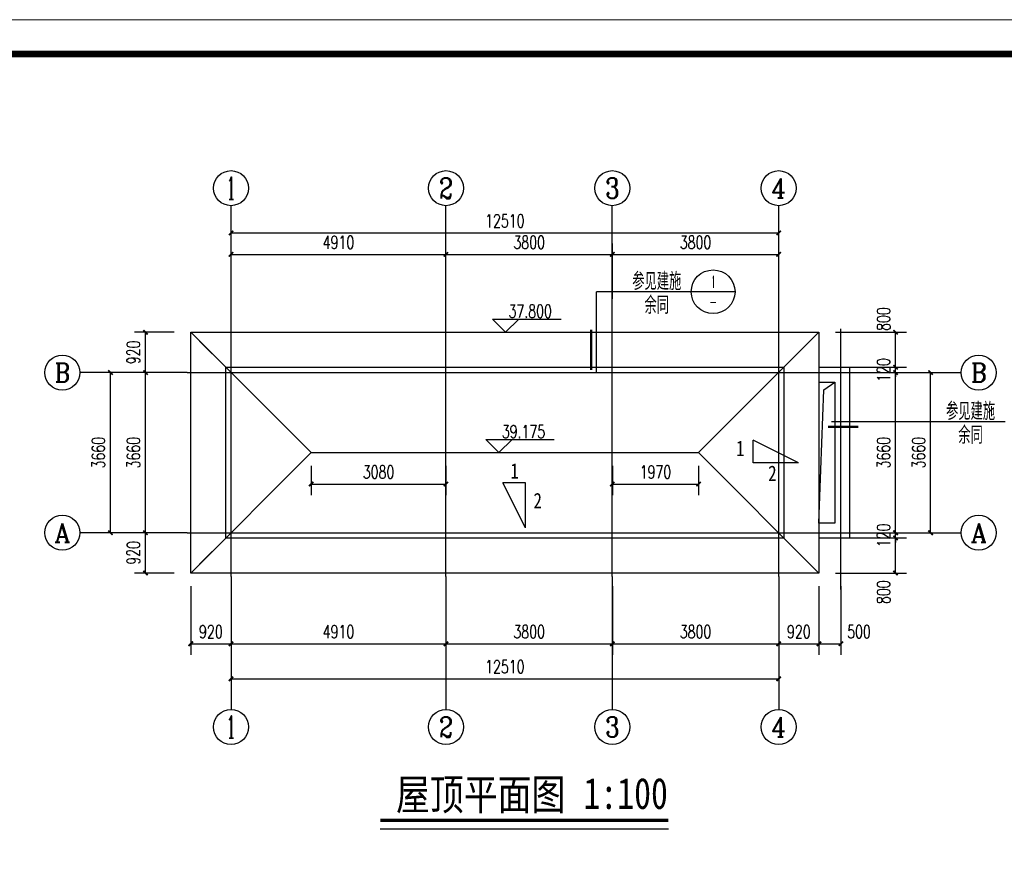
# Model space of a CAD drawing. Extents: x -520262 to -388550, y -168471 to -121901.
# Tile 13 of 14: x -425249 to -402757, y -141084 to -121901. Entities that reach past the tile are written whole.
import ezdxf
from ezdxf.enums import TextEntityAlignment as Align

# ---------------------------------------------------------------- set-up
doc = ezdxf.new("R2010")
doc.units = 0
doc.header["$LTSCALE"] = 2000
doc.header["$MEASUREMENT"] = 0
for name, color, linetype in [('AXIS', 3, 'Continuous'), ('AXIS_TEXT', 7, 'Continuous'), ('DIM_ELEV', 3, 'Continuous'), ('DIM_IDEN', 3, 'Continuous'), ('DOTE', 1, 'Continuous'), ('PUB_DIM', 3, 'Continuous'), ('PUB_TEXT', 7, 'Continuous'), ('PUB_TITLE', 4, 'Continuous')]:
    doc.layers.add(name, color=color, linetype=linetype)
doc.styles.add('_TCH_AXIS', font='COMPLEX', dxfattribs={"bigfont": 'GBCBIG'})
doc.styles.add('_TCH_DIM', font='SIMPLEX', dxfattribs={"bigfont": 'GBCBIG'})
doc.styles.add('_TCH_DIM_T3', font='SIMPLEX', dxfattribs={"width": 0.705882, "bigfont": 'GBCBIG'})
doc.styles.add('_TCH_LABEL', font='COMPLEX', dxfattribs={"bigfont": 'GBCBIG'})
doc.styles.add('COMPLEX', font='COMPLEX')
doc.styles.add('SM', font='gbenor.shx', dxfattribs={"width": 0.7, "bigfont": 'hztxt.shx'})
doc.styles.add('宋体', font='txt', dxfattribs={"width": 0.8, "height": 3.5})
doc.dimstyles.new('_TCH_ARCH&&100', dxfattribs={"dimtxt": 297.5, "dimasz": 100, "dimexe": 250, "dimexo": 300, "dimgap": 126.25, "dimtad": 1, "dimdec": 0, "dimzin": 0, "dimdsep": 46, "dimtxsty": '_TCH_DIM_T3', "dimblk": 'ARCHTICK', "dimcen": 0.09, "dimclrt": 7, "dimazin": 2, "dimtfac": 1, "dimtdec": 0, "dimtix": 1, "dimtmove": 2, "dimatfit": 3, "dimfxl": 0, "dimtolj": 1, "dimtzin": 0, "dimarcsym": 0})

# ---------------------------------------------------------------- blocks, each defined once
blk = doc.blocks.new('_ArchTick')
at = {"color": 0, "linetype": 'ByBlock', "const_width": 0.4}
blk.add_lwpolyline([(-0.5, -0.5), (0.5, 0.5)], dxfattribs=at)
blk = doc.blocks.new('*D118')
at = {"layer": 'Defpoints', "color": 0}
for p in [(-411711, -131793), (-409741, -131793), (-409741, -132511)]:
    blk.add_point(p, dxfattribs=at)
at = {"layer": 'PUB_DIM', "color": 0, "lineweight": -2}
for p, q in [((-411711, -132093), (-411711, -132761)), ((-409741, -132093), (-409741, -132761)), ((-411711, -132511), (-409741, -132511))]:
    blk.add_line(p, q, dxfattribs=at)
at = {"layer": 'PUB_DIM', "color": 0, "lineweight": -2, "xscale": 100, "yscale": 100, "zscale": 100, "rotation": 180}
blk.add_blockref('_ArchTick', (-411711, -132511), dxfattribs=at)
at = {"layer": 'PUB_DIM', "color": 0, "lineweight": -2, "xscale": 100, "yscale": 100, "zscale": 100}
blk.add_blockref('_ArchTick', (-409741, -132511), dxfattribs=at)
at = {"layer": 'PUB_DIM', "color": 7, "insert": (-410726, -132236), "char_height": 297.5, "attachment_point": 5, "style": '_TCH_DIM_T3'}
blk.add_mtext('\\A1;1970', dxfattribs=at)
blk = doc.blocks.new('*D119')
at = {"layer": 'Defpoints', "color": 0}
for p in [(-418591, -131793), (-415511, -131793), (-415511, -132511)]:
    blk.add_point(p, dxfattribs=at)
at = {"layer": 'PUB_DIM', "color": 0, "lineweight": -2}
for p, q in [((-418591, -132093), (-418591, -132761)), ((-415511, -132093), (-415511, -132761)), ((-418591, -132511), (-415511, -132511))]:
    blk.add_line(p, q, dxfattribs=at)
at = {"layer": 'PUB_DIM', "color": 0, "lineweight": -2, "xscale": 100, "yscale": 100, "zscale": 100, "rotation": 180}
blk.add_blockref('_ArchTick', (-418591, -132511), dxfattribs=at)
at = {"layer": 'PUB_DIM', "color": 0, "lineweight": -2, "xscale": 100, "yscale": 100, "zscale": 100}
blk.add_blockref('_ArchTick', (-415511, -132511), dxfattribs=at)
at = {"layer": 'PUB_DIM', "color": 7, "insert": (-417051, -132236), "char_height": 297.5, "attachment_point": 5, "style": '_TCH_DIM_T3'}
blk.add_mtext('\\A1;3080', dxfattribs=at)
blk = doc.blocks.new('*D120')
at = {"layer": 'AXIS', "color": 0, "lineweight": -2}
for p, q in [((-406611, -133743), (-404991, -133743)), ((-405241, -134543), (-405241, -133743)), ((-406611, -134543), (-404991, -134543))]:
    blk.add_line(p, q, dxfattribs=at)
at = {"layer": 'Defpoints', "color": 0}
for p in [(-406911, -133743), (-405241, -133743), (-406911, -134543)]:
    blk.add_point(p, dxfattribs=at)
at = {"layer": 'AXIS', "color": 0, "lineweight": -2, "xscale": 100, "yscale": 100, "zscale": 100}
for p, rotation in [((-405241, -133743), 90), ((-405241, -134543), 270)]:
    blk.add_blockref('_ArchTick', p, dxfattribs=dict(at, rotation=rotation))
at = {"layer": 'AXIS', "color": 7, "insert": (-405516, -134981), "char_height": 297.5, "attachment_point": 5, "rotation": 90, "style": '_TCH_DIM_T3'}
blk.add_mtext('\\A1;800', dxfattribs=at)
blk = doc.blocks.new('*D121')
at = {"layer": 'AXIS', "color": 0, "lineweight": -2}
for p, q in [((-405241, -133623), (-405241, -133523)), ((-406611, -133623), (-404991, -133623)), ((-406611, -133743), (-404991, -133743)), ((-405241, -133743), (-405241, -133623)), ((-405241, -133743), (-405241, -133843))]:
    blk.add_line(p, q, dxfattribs=at)
at = {"layer": 'Defpoints', "color": 0}
for p in [(-406911, -133623), (-406911, -133743), (-405241, -133623)]:
    blk.add_point(p, dxfattribs=at)
at = {"layer": 'AXIS', "color": 0, "lineweight": -2, "xscale": 100, "yscale": 100, "zscale": 100}
for p, rotation in [((-405241, -133623), 270), ((-405241, -133743), 90)]:
    blk.add_blockref('_ArchTick', p, dxfattribs=dict(at, rotation=rotation))
at = {"layer": 'AXIS', "color": 7, "insert": (-405516, -133683), "char_height": 297.5, "attachment_point": 5, "rotation": 90, "style": '_TCH_DIM_T3'}
blk.add_mtext('\\A1;120', dxfattribs=at)
blk = doc.blocks.new('*D122')
at = {"layer": 'AXIS', "color": 0, "lineweight": -2}
for p, q in [((-406611, -129963), (-404991, -129963)), ((-405241, -133623), (-405241, -129963)), ((-406611, -133623), (-404991, -133623))]:
    blk.add_line(p, q, dxfattribs=at)
at = {"layer": 'Defpoints', "color": 0}
for p in [(-406911, -129963), (-405241, -129963), (-406911, -133623)]:
    blk.add_point(p, dxfattribs=at)
at = {"layer": 'AXIS', "color": 0, "lineweight": -2, "xscale": 100, "yscale": 100, "zscale": 100}
for p, rotation in [((-405241, -129963), 90), ((-405241, -133623), 270)]:
    blk.add_blockref('_ArchTick', p, dxfattribs=dict(at, rotation=rotation))
at = {"layer": 'AXIS', "color": 7, "insert": (-405516, -131793), "char_height": 297.5, "attachment_point": 5, "rotation": 90, "style": '_TCH_DIM_T3'}
blk.add_mtext('\\A1;3660', dxfattribs=at)
blk = doc.blocks.new('*D123')
at = {"layer": 'AXIS', "color": 0, "lineweight": -2}
for p, q in [((-405241, -129843), (-405241, -129743)), ((-406611, -129843), (-404991, -129843)), ((-406611, -129963), (-404991, -129963)), ((-405241, -129963), (-405241, -129843)), ((-405241, -129963), (-405241, -130063))]:
    blk.add_line(p, q, dxfattribs=at)
at = {"layer": 'Defpoints', "color": 0}
for p in [(-406911, -129843), (-406911, -129963), (-405241, -129843)]:
    blk.add_point(p, dxfattribs=at)
at = {"layer": 'AXIS', "color": 0, "lineweight": -2, "xscale": 100, "yscale": 100, "zscale": 100}
for p, rotation in [((-405241, -129843), 270), ((-405241, -129963), 90)]:
    blk.add_blockref('_ArchTick', p, dxfattribs=dict(at, rotation=rotation))
at = {"layer": 'AXIS', "color": 7, "insert": (-405516, -129903), "char_height": 297.5, "attachment_point": 5, "rotation": 90, "style": '_TCH_DIM_T3'}
blk.add_mtext('\\A1;120', dxfattribs=at)
blk = doc.blocks.new('*D124')
at = {"layer": 'AXIS', "color": 0, "lineweight": -2}
for p, q in [((-406611, -129043), (-404991, -129043)), ((-405241, -129843), (-405241, -129043)), ((-406611, -129843), (-404991, -129843))]:
    blk.add_line(p, q, dxfattribs=at)
at = {"layer": 'Defpoints', "color": 0}
for p in [(-406911, -129043), (-405241, -129043), (-406911, -129843)]:
    blk.add_point(p, dxfattribs=at)
at = {"layer": 'AXIS', "color": 0, "lineweight": -2, "xscale": 100, "yscale": 100, "zscale": 100}
for p, rotation in [((-405241, -129043), 90), ((-405241, -129843), 270)]:
    blk.add_blockref('_ArchTick', p, dxfattribs=dict(at, rotation=rotation))
at = {"layer": 'AXIS', "color": 7, "insert": (-405516, -128741), "char_height": 297.5, "attachment_point": 5, "rotation": 90, "style": '_TCH_DIM_T3'}
blk.add_mtext('\\A1;800', dxfattribs=at)
blk = doc.blocks.new('*D125')
at = {"layer": 'AXIS', "color": 0, "lineweight": -2}
for p, q in [((-406611, -129963), (-404191, -129963)), ((-404441, -133623), (-404441, -129963)), ((-406611, -133623), (-404191, -133623))]:
    blk.add_line(p, q, dxfattribs=at)
at = {"layer": 'Defpoints', "color": 0}
for p in [(-406911, -129963), (-404441, -129963), (-406911, -133623)]:
    blk.add_point(p, dxfattribs=at)
at = {"layer": 'AXIS', "color": 0, "lineweight": -2, "xscale": 100, "yscale": 100, "zscale": 100}
for p, rotation in [((-404441, -129963), 90), ((-404441, -133623), 270)]:
    blk.add_blockref('_ArchTick', p, dxfattribs=dict(at, rotation=rotation))
at = {"layer": 'AXIS', "color": 7, "insert": (-404716, -131793), "char_height": 297.5, "attachment_point": 5, "rotation": 90, "style": '_TCH_DIM_T3'}
blk.add_mtext('\\A1;3660', dxfattribs=at)
blk = doc.blocks.new('*D126')
at = {"layer": 'AXIS', "color": 0, "lineweight": -2}
for p, q in [((-421721, -133623), (-422625, -133623)), ((-422375, -134543), (-422375, -133623)), ((-421721, -134543), (-422625, -134543))]:
    blk.add_line(p, q, dxfattribs=at)
at = {"layer": 'Defpoints', "color": 0}
for p in [(-422375, -133623), (-421421, -133623), (-421421, -134543)]:
    blk.add_point(p, dxfattribs=at)
at = {"layer": 'AXIS', "color": 0, "lineweight": -2, "xscale": 100, "yscale": 100, "zscale": 100}
for p, rotation in [((-422375, -133623), 90), ((-422375, -134543), 270)]:
    blk.add_blockref('_ArchTick', p, dxfattribs=dict(at, rotation=rotation))
at = {"layer": 'AXIS', "color": 7, "insert": (-422650, -134083), "char_height": 297.5, "attachment_point": 5, "rotation": 90, "style": '_TCH_DIM_T3'}
blk.add_mtext('\\A1;920', dxfattribs=at)
blk = doc.blocks.new('*D127')
at = {"layer": 'AXIS', "color": 0, "lineweight": -2}
for p, q in [((-421721, -129963), (-422625, -129963)), ((-422375, -133623), (-422375, -129963)), ((-421721, -133623), (-422625, -133623))]:
    blk.add_line(p, q, dxfattribs=at)
at = {"layer": 'Defpoints', "color": 0}
for p in [(-422375, -129963), (-421421, -129963), (-421421, -133623)]:
    blk.add_point(p, dxfattribs=at)
at = {"layer": 'AXIS', "color": 0, "lineweight": -2, "xscale": 100, "yscale": 100, "zscale": 100}
for p, rotation in [((-422375, -129963), 90), ((-422375, -133623), 270)]:
    blk.add_blockref('_ArchTick', p, dxfattribs=dict(at, rotation=rotation))
at = {"layer": 'AXIS', "color": 7, "insert": (-422650, -131793), "char_height": 297.5, "attachment_point": 5, "rotation": 90, "style": '_TCH_DIM_T3'}
blk.add_mtext('\\A1;3660', dxfattribs=at)
blk = doc.blocks.new('*D128')
at = {"layer": 'AXIS', "color": 0, "lineweight": -2}
for p, q in [((-421721, -129043), (-422625, -129043)), ((-422375, -129963), (-422375, -129043)), ((-421721, -129963), (-422625, -129963))]:
    blk.add_line(p, q, dxfattribs=at)
at = {"layer": 'Defpoints', "color": 0}
for p in [(-422375, -129043), (-421421, -129043), (-421421, -129963)]:
    blk.add_point(p, dxfattribs=at)
at = {"layer": 'AXIS', "color": 0, "lineweight": -2, "xscale": 100, "yscale": 100, "zscale": 100}
for p, rotation in [((-422375, -129043), 90), ((-422375, -129963), 270)]:
    blk.add_blockref('_ArchTick', p, dxfattribs=dict(at, rotation=rotation))
at = {"layer": 'AXIS', "color": 7, "insert": (-422650, -129503), "char_height": 297.5, "attachment_point": 5, "rotation": 90, "style": '_TCH_DIM_T3'}
blk.add_mtext('\\A1;920', dxfattribs=at)
blk = doc.blocks.new('*D129')
at = {"layer": 'AXIS', "color": 0, "lineweight": -2}
for p, q in [((-421721, -129963), (-423425, -129963)), ((-423175, -133623), (-423175, -129963)), ((-421721, -133623), (-423425, -133623))]:
    blk.add_line(p, q, dxfattribs=at)
at = {"layer": 'Defpoints', "color": 0}
for p in [(-423175, -129963), (-421421, -129963), (-421421, -133623)]:
    blk.add_point(p, dxfattribs=at)
at = {"layer": 'AXIS', "color": 0, "lineweight": -2, "xscale": 100, "yscale": 100, "zscale": 100}
for p, rotation in [((-423175, -129963), 90), ((-423175, -133623), 270)]:
    blk.add_blockref('_ArchTick', p, dxfattribs=dict(at, rotation=rotation))
at = {"layer": 'AXIS', "color": 7, "insert": (-423450, -131793), "char_height": 297.5, "attachment_point": 5, "rotation": 90, "style": '_TCH_DIM_T3'}
blk.add_mtext('\\A1;3660', dxfattribs=at)
blk = doc.blocks.new('*D130')
at = {"layer": 'AXIS', "color": 0, "lineweight": -2}
for p, q in [((-420421, -128276), (-420421, -127013)), ((-415511, -128276), (-415511, -127013)), ((-420421, -127263), (-415511, -127263))]:
    blk.add_line(p, q, dxfattribs=at)
at = {"layer": 'Defpoints', "color": 0}
for p in [(-415511, -127263), (-420421, -128576), (-415511, -128576)]:
    blk.add_point(p, dxfattribs=at)
at = {"layer": 'AXIS', "color": 0, "lineweight": -2, "xscale": 100, "yscale": 100, "zscale": 100, "rotation": 180}
blk.add_blockref('_ArchTick', (-420421, -127263), dxfattribs=at)
at = {"layer": 'AXIS', "color": 0, "lineweight": -2, "xscale": 100, "yscale": 100, "zscale": 100}
blk.add_blockref('_ArchTick', (-415511, -127263), dxfattribs=at)
at = {"layer": 'AXIS', "color": 7, "insert": (-417966, -126988), "char_height": 297.5, "attachment_point": 5, "style": '_TCH_DIM_T3'}
blk.add_mtext('\\A1;4910', dxfattribs=at)
blk = doc.blocks.new('*D131')
at = {"layer": 'AXIS', "color": 0, "lineweight": -2}
for p, q in [((-415511, -128276), (-415511, -127013)), ((-411711, -128276), (-411711, -127013)), ((-415511, -127263), (-411711, -127263))]:
    blk.add_line(p, q, dxfattribs=at)
at = {"layer": 'Defpoints', "color": 0}
for p in [(-411711, -127263), (-415511, -128576), (-411711, -128576)]:
    blk.add_point(p, dxfattribs=at)
at = {"layer": 'AXIS', "color": 0, "lineweight": -2, "xscale": 100, "yscale": 100, "zscale": 100, "rotation": 180}
blk.add_blockref('_ArchTick', (-415511, -127263), dxfattribs=at)
at = {"layer": 'AXIS', "color": 0, "lineweight": -2, "xscale": 100, "yscale": 100, "zscale": 100}
blk.add_blockref('_ArchTick', (-411711, -127263), dxfattribs=at)
at = {"layer": 'AXIS', "color": 7, "insert": (-413611, -126988), "char_height": 297.5, "attachment_point": 5, "style": '_TCH_DIM_T3'}
blk.add_mtext('\\A1;3800', dxfattribs=at)
blk = doc.blocks.new('*D132')
at = {"layer": 'AXIS', "color": 0, "lineweight": -2}
for p, q in [((-411711, -128276), (-411711, -127013)), ((-407911, -128276), (-407911, -127013)), ((-411711, -127263), (-407911, -127263))]:
    blk.add_line(p, q, dxfattribs=at)
at = {"layer": 'Defpoints', "color": 0}
for p in [(-407911, -127263), (-411711, -128576), (-407911, -128576)]:
    blk.add_point(p, dxfattribs=at)
at = {"layer": 'AXIS', "color": 0, "lineweight": -2, "xscale": 100, "yscale": 100, "zscale": 100, "rotation": 180}
blk.add_blockref('_ArchTick', (-411711, -127263), dxfattribs=at)
at = {"layer": 'AXIS', "color": 0, "lineweight": -2, "xscale": 100, "yscale": 100, "zscale": 100}
blk.add_blockref('_ArchTick', (-407911, -127263), dxfattribs=at)
at = {"layer": 'AXIS', "color": 7, "insert": (-409811, -126988), "char_height": 297.5, "attachment_point": 5, "style": '_TCH_DIM_T3'}
blk.add_mtext('\\A1;3800', dxfattribs=at)
blk = doc.blocks.new('*D133')
at = {"layer": 'AXIS', "color": 0, "lineweight": -2}
for p, q in [((-420421, -128276), (-420421, -126522)), ((-407911, -128276), (-407911, -126522)), ((-420421, -126772), (-407911, -126772))]:
    blk.add_line(p, q, dxfattribs=at)
at = {"layer": 'Defpoints', "color": 0}
for p in [(-407911, -126772), (-420421, -128576), (-407911, -128576)]:
    blk.add_point(p, dxfattribs=at)
at = {"layer": 'AXIS', "color": 0, "lineweight": -2, "xscale": 100, "yscale": 100, "zscale": 100, "rotation": 180}
blk.add_blockref('_ArchTick', (-420421, -126772), dxfattribs=at)
at = {"layer": 'AXIS', "color": 0, "lineweight": -2, "xscale": 100, "yscale": 100, "zscale": 100}
blk.add_blockref('_ArchTick', (-407911, -126772), dxfattribs=at)
at = {"layer": 'AXIS', "color": 7, "insert": (-414166, -126497), "char_height": 297.5, "attachment_point": 5, "style": '_TCH_DIM_T3'}
blk.add_mtext('\\A1;12510', dxfattribs=at)
blk = doc.blocks.new('*D134')
at = {"layer": 'AXIS', "color": 0, "lineweight": -2}
for p, q in [((-421341, -134843), (-421341, -136410)), ((-420421, -134843), (-420421, -136410)), ((-421341, -136160), (-420421, -136160))]:
    blk.add_line(p, q, dxfattribs=at)
at = {"layer": 'Defpoints', "color": 0}
for p in [(-421341, -134543), (-420421, -134543), (-420421, -136160)]:
    blk.add_point(p, dxfattribs=at)
at = {"layer": 'AXIS', "color": 0, "lineweight": -2, "xscale": 100, "yscale": 100, "zscale": 100, "rotation": 180}
blk.add_blockref('_ArchTick', (-421341, -136160), dxfattribs=at)
at = {"layer": 'AXIS', "color": 0, "lineweight": -2, "xscale": 100, "yscale": 100, "zscale": 100}
blk.add_blockref('_ArchTick', (-420421, -136160), dxfattribs=at)
at = {"layer": 'AXIS', "color": 7, "insert": (-420881, -135885), "char_height": 297.5, "attachment_point": 5, "style": '_TCH_DIM_T3'}
blk.add_mtext('\\A1;920', dxfattribs=at)
blk = doc.blocks.new('*D135')
at = {"layer": 'AXIS', "color": 0, "lineweight": -2}
for p, q in [((-420421, -134843), (-420421, -136410)), ((-415511, -134843), (-415511, -136410)), ((-420421, -136160), (-415511, -136160))]:
    blk.add_line(p, q, dxfattribs=at)
at = {"layer": 'Defpoints', "color": 0}
for p in [(-420421, -134543), (-415511, -134543), (-415511, -136160)]:
    blk.add_point(p, dxfattribs=at)
at = {"layer": 'AXIS', "color": 0, "lineweight": -2, "xscale": 100, "yscale": 100, "zscale": 100, "rotation": 180}
blk.add_blockref('_ArchTick', (-420421, -136160), dxfattribs=at)
at = {"layer": 'AXIS', "color": 0, "lineweight": -2, "xscale": 100, "yscale": 100, "zscale": 100}
blk.add_blockref('_ArchTick', (-415511, -136160), dxfattribs=at)
at = {"layer": 'AXIS', "color": 7, "insert": (-417966, -135885), "char_height": 297.5, "attachment_point": 5, "style": '_TCH_DIM_T3'}
blk.add_mtext('\\A1;4910', dxfattribs=at)
blk = doc.blocks.new('*D136')
at = {"layer": 'AXIS', "color": 0, "lineweight": -2}
for p, q in [((-415511, -134843), (-415511, -136410)), ((-411711, -134843), (-411711, -136410)), ((-415511, -136160), (-411711, -136160))]:
    blk.add_line(p, q, dxfattribs=at)
at = {"layer": 'Defpoints', "color": 0}
for p in [(-415511, -134543), (-411711, -134543), (-411711, -136160)]:
    blk.add_point(p, dxfattribs=at)
at = {"layer": 'AXIS', "color": 0, "lineweight": -2, "xscale": 100, "yscale": 100, "zscale": 100, "rotation": 180}
blk.add_blockref('_ArchTick', (-415511, -136160), dxfattribs=at)
at = {"layer": 'AXIS', "color": 0, "lineweight": -2, "xscale": 100, "yscale": 100, "zscale": 100}
blk.add_blockref('_ArchTick', (-411711, -136160), dxfattribs=at)
at = {"layer": 'AXIS', "color": 7, "insert": (-413611, -135885), "char_height": 297.5, "attachment_point": 5, "style": '_TCH_DIM_T3'}
blk.add_mtext('\\A1;3800', dxfattribs=at)
blk = doc.blocks.new('*D137')
at = {"layer": 'AXIS', "color": 0, "lineweight": -2}
for p, q in [((-411711, -134843), (-411711, -136410)), ((-407911, -134843), (-407911, -136410)), ((-411711, -136160), (-407911, -136160))]:
    blk.add_line(p, q, dxfattribs=at)
at = {"layer": 'Defpoints', "color": 0}
for p in [(-411711, -134543), (-407911, -134543), (-407911, -136160)]:
    blk.add_point(p, dxfattribs=at)
at = {"layer": 'AXIS', "color": 0, "lineweight": -2, "xscale": 100, "yscale": 100, "zscale": 100, "rotation": 180}
blk.add_blockref('_ArchTick', (-411711, -136160), dxfattribs=at)
at = {"layer": 'AXIS', "color": 0, "lineweight": -2, "xscale": 100, "yscale": 100, "zscale": 100}
blk.add_blockref('_ArchTick', (-407911, -136160), dxfattribs=at)
at = {"layer": 'AXIS', "color": 7, "insert": (-409811, -135885), "char_height": 297.5, "attachment_point": 5, "style": '_TCH_DIM_T3'}
blk.add_mtext('\\A1;3800', dxfattribs=at)
blk = doc.blocks.new('*D138')
at = {"layer": 'AXIS', "color": 0, "lineweight": -2}
for p, q in [((-407911, -134843), (-407911, -136410)), ((-406991, -134843), (-406991, -136410)), ((-407911, -136160), (-406991, -136160))]:
    blk.add_line(p, q, dxfattribs=at)
at = {"layer": 'Defpoints', "color": 0}
for p in [(-407911, -134543), (-406991, -134543), (-406991, -136160)]:
    blk.add_point(p, dxfattribs=at)
at = {"layer": 'AXIS', "color": 0, "lineweight": -2, "xscale": 100, "yscale": 100, "zscale": 100, "rotation": 180}
blk.add_blockref('_ArchTick', (-407911, -136160), dxfattribs=at)
at = {"layer": 'AXIS', "color": 0, "lineweight": -2, "xscale": 100, "yscale": 100, "zscale": 100}
blk.add_blockref('_ArchTick', (-406991, -136160), dxfattribs=at)
at = {"layer": 'AXIS', "color": 7, "insert": (-407451, -135885), "char_height": 297.5, "attachment_point": 5, "style": '_TCH_DIM_T3'}
blk.add_mtext('\\A1;920', dxfattribs=at)
blk = doc.blocks.new('*D139')
at = {"layer": 'AXIS', "color": 0, "lineweight": -2}
for p, q in [((-406991, -134843), (-406991, -136410)), ((-406491, -134843), (-406491, -136410)), ((-406991, -136160), (-406491, -136160))]:
    blk.add_line(p, q, dxfattribs=at)
at = {"layer": 'Defpoints', "color": 0}
for p in [(-406991, -134543), (-406491, -134543), (-406491, -136160)]:
    blk.add_point(p, dxfattribs=at)
at = {"layer": 'AXIS', "color": 0, "lineweight": -2, "xscale": 100, "yscale": 100, "zscale": 100, "rotation": 180}
blk.add_blockref('_ArchTick', (-406991, -136160), dxfattribs=at)
at = {"layer": 'AXIS', "color": 0, "lineweight": -2, "xscale": 100, "yscale": 100, "zscale": 100}
blk.add_blockref('_ArchTick', (-406491, -136160), dxfattribs=at)
at = {"layer": 'AXIS', "color": 7, "insert": (-406077, -135885), "char_height": 297.5, "attachment_point": 5, "style": '_TCH_DIM_T3'}
blk.add_mtext('\\A1;500', dxfattribs=at)
blk = doc.blocks.new('*D140')
at = {"layer": 'AXIS', "color": 0, "lineweight": -2}
for p, q in [((-420421, -134923), (-420421, -137210)), ((-407911, -134923), (-407911, -137210)), ((-420421, -136960), (-407911, -136960))]:
    blk.add_line(p, q, dxfattribs=at)
at = {"layer": 'Defpoints', "color": 0}
for p in [(-420421, -134623), (-407911, -134623), (-407911, -136960)]:
    blk.add_point(p, dxfattribs=at)
at = {"layer": 'AXIS', "color": 0, "lineweight": -2, "xscale": 100, "yscale": 100, "zscale": 100, "rotation": 180}
blk.add_blockref('_ArchTick', (-420421, -136960), dxfattribs=at)
at = {"layer": 'AXIS', "color": 0, "lineweight": -2, "xscale": 100, "yscale": 100, "zscale": 100}
blk.add_blockref('_ArchTick', (-407911, -136960), dxfattribs=at)
at = {"layer": 'AXIS', "color": 7, "insert": (-414166, -136685), "char_height": 297.5, "attachment_point": 5, "style": '_TCH_DIM_T3'}
blk.add_mtext('\\A1;12510', dxfattribs=at)
blk = doc.blocks.new('_AXISO')
blk.add_circle((0, 0), 0.5)
at = {"layer": 'AXIS_TEXT', "style": 'COMPLEX', "width": 1.041667}
blk.add_attdef('A', text='', height=0.56, dxfattribs=at).set_placement((-0.25, -0.28), (0.25, -0.28), align=Align.FIT)
blk = doc.blocks.new('tk')
at = {"lineweight": 0}
blk.add_line((0, 297), (420, 297), dxfattribs=at)
at = {"lineweight": 0, "const_width": 1}
blk.add_lwpolyline([(25, 292), (415, 292), (415, 5), (25, 5)], close=True, dxfattribs=at)

msp = doc.modelspace()

# ---------------------------------------------------------------- linework, layer by layer
at = {"ltscale": 10}
for p, q in [((-412073.4, -129963.3), (-412073.4, -128117.6)), ((-418591.5, -131793.3), (-421341.5, -129043.3)), ((-409741.5, -131793.3), (-406991.5, -129043.3)), ((-420541.5, -129843.3), (-421141.5, -129243.3)), ((-406883.5, -130361.2), (-406631.5, -130183.3)), ((-406991.5, -133403.3), (-406883.5, -130361.2)), ((-402736.6, -131086.5), (-406701.6, -131086.5)), ((-418591.5, -131793.3), (-421341.5, -134543.3)), ((-418591.5, -131793.3), (-409741.5, -131793.3)), ((-409741.5, -131793.3), (-406991.5, -134543.3)), ((-420541.5, -133743.3), (-421141.5, -134343.3))]:
    msp.add_line(p, q, dxfattribs=at)
for p, q in [((-407460.3, -132023.7), (-408492.5, -131507.6)), ((-408492.5, -132023.7), (-408492.5, -131507.6)), ((-407460.3, -132023.7), (-408492.5, -132023.7)), ((-413698.1, -133513.6), (-414214.2, -132481.4)), ((-413698.1, -132481.4), (-414214.2, -132481.4)), ((-413698.1, -133513.6), (-413698.1, -132481.4))]:
    msp.add_line(p, q)
for points in [[(-421341.5, -129043.3), (-406991.5, -129043.3), (-406991.5, -134543.3), (-421341.5, -134543.3)], [(-420541.5, -129843.3), (-407791.5, -129843.3), (-407791.5, -133743.3), (-420541.5, -133743.3)], [(-420541.5, -129843.3), (-407791.5, -129843.3), (-407791.5, -133743.3), (-420541.5, -133743.3)]]:
    msp.add_lwpolyline(points, close=True, dxfattribs=at)
at = {"const_width": 50}
for points in [[(-412196, -129908.2), (-412196, -128980.7)], [(-406088.8, -131202.6), (-406783.3, -131202.6)]]:
    msp.add_lwpolyline(points, dxfattribs=at)
for points in [[(-406991.5, -129843.3), (-406291.5, -129843.3), (-406291.5, -133743.3), (-406991.5, -133743.3)], [(-406991.5, -130183.3), (-406631.5, -130183.3), (-406631.5, -133403.3), (-406991.5, -133403.3)]]:
    msp.add_lwpolyline(points)
at = {"layer": 'AXIS'}
for p, q in [((-420421.5, -128963.3), (-420421.5, -126150.3)), ((-415511.5, -128963.3), (-415511.5, -126150.3)), ((-411711.5, -128963.3), (-411711.5, -126150.3)), ((-407911.5, -128963.3), (-407911.5, -126150.3)), ((-421421.5, -129963.3), (-423875.1, -129963.3)), ((-406911.5, -129963.3), (-403741, -129963.3)), ((-421421.5, -133623.3), (-423875.1, -133623.3)), ((-406911.5, -133623.3), (-403741, -133623.3)), ((-420421.5, -134623.3), (-420421.5, -137660.5)), ((-415511.5, -134623.3), (-415511.5, -137660.5)), ((-411711.5, -134623.3), (-411711.5, -137660.5)), ((-407911.5, -134623.3), (-407911.5, -137660.5))]:
    msp.add_line(p, q, dxfattribs=at)
at = {"layer": 'DIM_ELEV'}
for p, q in [((-414148.2, -129043.3), (-414448.2, -128743.3)), ((-414448.2, -128743.3), (-412883.2, -128743.3)), ((-414148.2, -129043.3), (-413848.2, -128743.3)), ((-414301.1, -131793.3), (-414601.1, -131493.3)), ((-414601.1, -131493.3), (-413036.1, -131493.3)), ((-414301.1, -131793.3), (-414001.1, -131493.3))]:
    msp.add_line(p, q, dxfattribs=at)
at = {"layer": 'DIM_ELEV', "lineweight": 20}
for p, q in [((-413909.5, -129043.3), (-414845.3, -129043.3)), ((-414062.5, -131793.3), (-414998.2, -131793.3))]:
    msp.add_line(p, q, dxfattribs=at)
at = {"layer": 'DIM_IDEN'}
for p, q in [((-409904.9, -128117.6), (-412073.4, -128117.6)), ((-408909.1, -128117.6), (-409909.1, -128117.6))]:
    msp.add_line(p, q, dxfattribs=at)
msp.add_circle((-409409.1, -128117.6), 500, dxfattribs=at)
at = {"layer": 'DOTE'}
for p, q in [((-420421.5, -134623.3), (-420421.5, -128963.3)), ((-415511.5, -134623.3), (-415511.5, -128963.3)), ((-411711.5, -134623.3), (-411711.5, -128963.3)), ((-407911.5, -134623.3), (-407911.5, -128963.3)), ((-406491.5, -134923.3), (-406491.5, -128963.3)), ((-421421.5, -129963.3), (-406911.5, -129963.3)), ((-421421.5, -133623.3), (-406911.5, -133623.3))]:
    msp.add_line(p, q, dxfattribs=at)
at = {"layer": 'PUB_TEXT'}
msp.add_line((-417011.1, -140387.4), (-410430, -140387.4), dxfattribs=at)
at = {"layer": 'PUB_TEXT', "const_width": 78.8}
msp.add_lwpolyline([(-417011.1, -140192.6), (-410430, -140192.6)], dxfattribs=at)

# ---------------------------------------------------------------- block references
at = {"xscale": 156.8000000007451, "yscale": 156.7999999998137, "zscale": 156.8000000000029}
msp.add_blockref('tk', (-454405.8, -168470.8), dxfattribs=at)
at = {"layer": 'AXIS'}
ref = msp.add_blockref('_AXISO', (-420421.5, -125750.3), dxfattribs=dict(at, xscale=800, yscale=800, zscale=800))
ref.add_attrib('A', '1', dxfattribs={"layer": 'AXIS_TEXT', "ltscale": 10, "height": 514.7, "style": '_TCH_AXIS'}).set_placement((-420531.8, -126007.6), (-420311.2, -126007.6), align=Align.FIT)
ref = msp.add_blockref('_AXISO', (-415511.5, -125750.3), dxfattribs=dict(at, xscale=800, yscale=800, zscale=800))
ref.add_attrib('A', '2', dxfattribs={"layer": 'AXIS_TEXT', "ltscale": 10, "height": 465.9, "style": '_TCH_AXIS'}).set_placement((-415666.8, -125983.2), (-415356.2, -125983.2), align=Align.FIT)
ref = msp.add_blockref('_AXISO', (-411711.5, -125750.3), dxfattribs=dict(at, xscale=800, yscale=800, zscale=800))
ref.add_attrib('A', '3', dxfattribs={"layer": 'AXIS_TEXT', "ltscale": 10, "height": 465.9, "style": '_TCH_AXIS'}).set_placement((-411866.8, -125983.2), (-411556.2, -125983.2), align=Align.FIT)
ref = msp.add_blockref('_AXISO', (-407911.5, -125750.3), dxfattribs=dict(at, xscale=800, yscale=800, zscale=800))
ref.add_attrib('A', '4', dxfattribs={"layer": 'AXIS_TEXT', "ltscale": 10, "height": 445.4, "style": '_TCH_AXIS'}).set_placement((-408081.2, -125973), (-407741.8, -125973), align=Align.FIT)
ref = msp.add_blockref('_AXISO', (-424275.1, -129963.3), dxfattribs=dict(at, xscale=800, yscale=800, zscale=800))
ref.add_attrib('A', 'B', dxfattribs={"layer": 'AXIS_TEXT', "ltscale": 10, "height": 435.3, "style": '_TCH_AXIS'}).set_placement((-424451.3, -130180.9), (-424098.9, -130180.9), align=Align.FIT)
ref = msp.add_blockref('_AXISO', (-403341, -129963.3), dxfattribs=dict(at, xscale=800, yscale=800, zscale=800))
ref.add_attrib('A', 'B', dxfattribs={"layer": 'AXIS_TEXT', "ltscale": 10, "height": 435.3, "style": '_TCH_AXIS'}).set_placement((-403517.2, -130180.9), (-403164.8, -130180.9), align=Align.FIT)
ref = msp.add_blockref('_AXISO', (-424275.1, -133623.3), dxfattribs=dict(at, xscale=800, yscale=800, zscale=800))
ref.add_attrib('A', 'A', dxfattribs={"layer": 'AXIS_TEXT', "ltscale": 10, "height": 425.2, "style": '_TCH_AXIS'}).set_placement((-424457.3, -133835.9), (-424092.9, -133835.9), align=Align.FIT)
ref = msp.add_blockref('_AXISO', (-403341, -133623.3), dxfattribs=dict(at, xscale=800, yscale=800, zscale=800))
ref.add_attrib('A', 'A', dxfattribs={"layer": 'AXIS_TEXT', "ltscale": 10, "height": 425.2, "style": '_TCH_AXIS'}).set_placement((-403523.2, -133835.9), (-403158.8, -133835.9), align=Align.FIT)
ref = msp.add_blockref('_AXISO', (-420421.5, -138060.5), dxfattribs=dict(at, xscale=800, yscale=800, zscale=800))
ref.add_attrib('A', '1', dxfattribs={"layer": 'AXIS_TEXT', "ltscale": 10, "height": 514.7, "style": '_TCH_AXIS'}).set_placement((-420531.8, -138317.9), (-420311.2, -138317.9), align=Align.FIT)
ref = msp.add_blockref('_AXISO', (-415511.5, -138060.5), dxfattribs=dict(at, xscale=800, yscale=800, zscale=800))
ref.add_attrib('A', '2', dxfattribs={"layer": 'AXIS_TEXT', "ltscale": 10, "height": 465.9, "style": '_TCH_AXIS'}).set_placement((-415666.8, -138293.5), (-415356.2, -138293.5), align=Align.FIT)
ref = msp.add_blockref('_AXISO', (-411711.5, -138060.5), dxfattribs=dict(at, xscale=800, yscale=800, zscale=800))
ref.add_attrib('A', '3', dxfattribs={"layer": 'AXIS_TEXT', "ltscale": 10, "height": 465.9, "style": '_TCH_AXIS'}).set_placement((-411866.8, -138293.5), (-411556.2, -138293.5), align=Align.FIT)
ref = msp.add_blockref('_AXISO', (-407911.5, -138060.5), dxfattribs=dict(at, xscale=800, yscale=800, zscale=800))
ref.add_attrib('A', '4', dxfattribs={"layer": 'AXIS_TEXT', "ltscale": 10, "height": 445.4, "style": '_TCH_AXIS'}).set_placement((-408081.2, -138283.2), (-407741.8, -138283.2), align=Align.FIT)

# ---------------------------------------------------------------- texts
at = {"style": 'SM', "width": 0.7}
for s, p in [('参见建施', (-410696.8, -127856.9)), ('余同', (-410696.8, -128399.4)), ('参见建施', (-403528.5, -130825.8)), ('余同', (-403528.5, -131368.3))]:
    msp.add_text(s, height=400, dxfattribs=at).set_placement(p, align=Align.MIDDLE)
at = {"layer": 'PUB_TEXT', "style": '_TCH_LABEL'}
for s, height, width, p, p2 in [('1', 271.1, 0.555556, (-409437.2, -128026.5), (-409372.6, -128026.5)), ('-', 261, 0.777778, (-409491.9, -128471.2), (-409317.9, -128471.2))]:
    msp.add_text(s, height=height, dxfattribs=dict(at, width=width)).set_placement(p, p2, align=Align.FIT)
at = {"layer": 'PUB_TEXT', "style": '_TCH_DIM', "width": 0.705882}
for s, p in [('37.800', (-414081.6, -128710)), ('39.175', (-414234.6, -131460))]:
    msp.add_text(s, height=297.5, dxfattribs=at).set_placement(p)
at = {"layer": 'PUB_TITLE', "style": '宋体', "width": 0.8}
for s, height, p in [('1', 354.4, (-408884.3, -131872.8)), ('1', 354.4, (-414038.5, -132389.6)), ('2', 354.4, (-408150.9, -132442.8)), ('2', 354.4, (-413511.9, -133067)), ('屋顶平面图', 708.75, (-416652, -139957.1)), ('1:100', 708.75, (-412370.4, -139932.2))]:
    msp.add_text(s, height=height, dxfattribs=at).set_placement(p)

# ---------------------------------------------------------------- dimensions: what is measured, and where the dimension line sits
at = {"layer": 'AXIS'}
for p1, p2, distance, picture, middle in [((-420421.5, -128576), (-407911.5, -128576), 1804.2, '*D133', (-414166.5, -126496.7)), ((-420421.5, -128576), (-415511.5, -128576), 1313.1, '*D130', (-417966.5, -126987.9)), ((-415511.5, -128576), (-411711.5, -128576), 1313.1, '*D131', (-413611.5, -126987.9)), ((-411711.5, -128576), (-407911.5, -128576), 1313.1, '*D132', (-409811.5, -126987.9)), ((-421421.5, -129963.3), (-421421.5, -129043.3), 953.6, '*D128', (-422650.1, -129503.3)), ((-406911.5, -129963.3), (-406911.5, -129843.3), -1670.5, '*D123', (-405516, -129903.3)), ((-421421.5, -133623.3), (-421421.5, -129963.3), 1753.6, '*D129', (-423450.1, -131793.3)), ((-421421.5, -133623.3), (-421421.5, -129963.3), 953.6, '*D127', (-422650.1, -131793.3)), ((-406911.5, -133623.3), (-406911.5, -129963.3), -1670.5, '*D122', (-405516, -131793.3)), ((-406911.5, -133623.3), (-406911.5, -129963.3), -2470.5, '*D125', (-404716, -131793.3)), ((-406911.5, -133743.3), (-406911.5, -133623.3), -1670.5, '*D121', (-405516, -133683.3)), ((-421421.5, -134543.3), (-421421.5, -133623.3), 953.6, '*D126', (-422650.1, -134083.3)), ((-421341.5, -134543.3), (-420421.5, -134543.3), -1617.2, '*D134', (-420881.5, -135885.5)), ((-420421.5, -134543.3), (-415511.5, -134543.3), -1617.2, '*D135', (-417966.5, -135885.5)), ((-420421.5, -134623.3), (-407911.5, -134623.3), -2337.2, '*D140', (-414166.5, -136685.5)), ((-415511.5, -134543.3), (-411711.5, -134543.3), -1617.2, '*D136', (-413611.5, -135885.5)), ((-411711.5, -134543.3), (-407911.5, -134543.3), -1617.2, '*D137', (-409811.5, -135885.5)), ((-407911.5, -134543.3), (-406991.5, -134543.3), -1617.2, '*D138', (-407451.5, -135885.5))]:
    dim = msp.add_aligned_dim(p1=p1, p2=p2, distance=distance, dimstyle='_TCH_ARCH&&100', dxfattribs=at)
    dim.commit()
    dim.dimension.update_dxf_attribs({"geometry": picture, "text_midpoint": middle})
for base, p1, p2, angle, picture, middle in [((-405241, -129043.3), (-406911.5, -129843.3), (-406911.5, -129043.3), 90, '*D124', (-405516, -128740.5)), ((-405241, -133743.3), (-406911.5, -134543.3), (-406911.5, -133743.3), 90, '*D120', (-405516, -134980.5)), ((-406491.5, -136160.5), (-406991.5, -134543.3), (-406491.5, -134543.3), 0, '*D139', (-406076.7, -135885.5))]:
    dim = msp.add_linear_dim(base=base, p1=p1, p2=p2, angle=angle, dimstyle='_TCH_ARCH&&100', dxfattribs=at)
    dim.commit()
    dim.dimension.update_dxf_attribs({"geometry": picture, "text_midpoint": middle, "dimtype": 161})
at = {"layer": 'PUB_DIM'}
for p1, p2, picture, middle in [((-418591.5, -131793.3), (-415511.5, -131793.3), '*D119', (-417051.5, -132236)), ((-411711.5, -131793.3), (-409741.5, -131793.3), '*D118', (-410726.5, -132236))]:
    dim = msp.add_aligned_dim(p1=p1, p2=p2, distance=-717.7, dimstyle='_TCH_ARCH&&100', dxfattribs=at)
    dim.commit()
    dim.dimension.update_dxf_attribs({"geometry": picture, "text_midpoint": middle})

doc.saveas('drawing.dxf')
